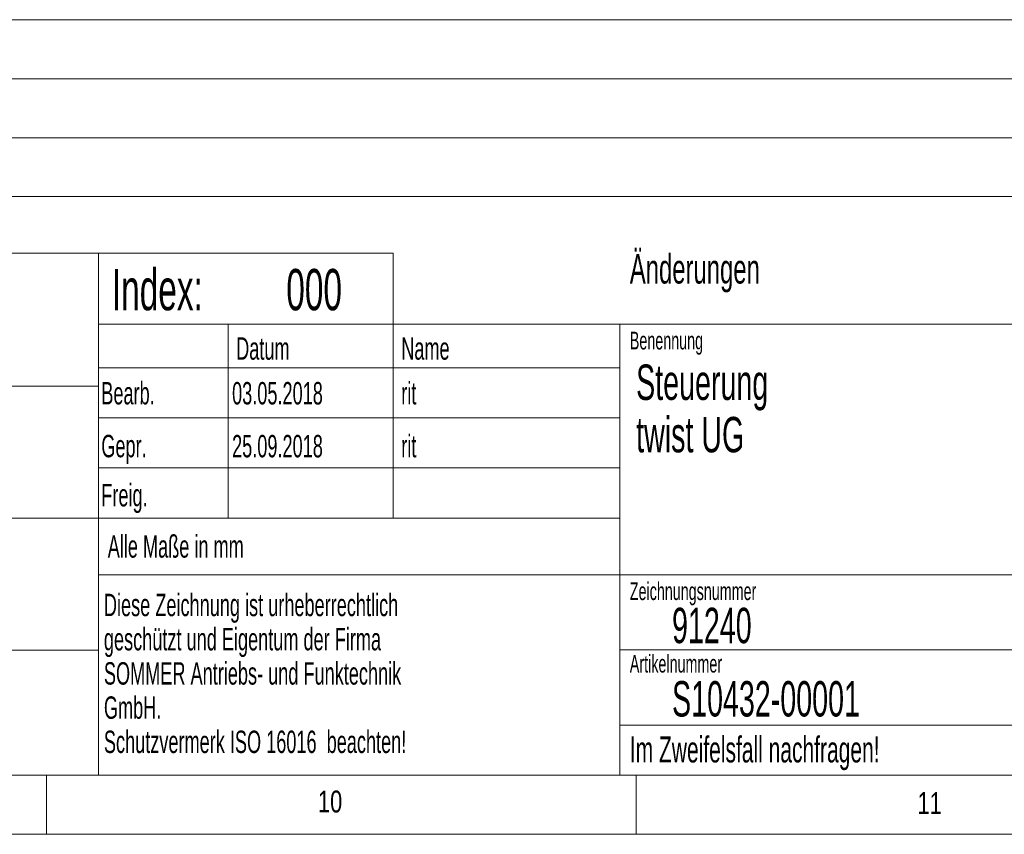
# Model space of a CAD drawing. Header units: millimetres. Extents: x 10 to 1195, y 10 to 830.
# Tile 12 of 21: x 889 to 1056, y 10 to 148. Entities that reach past the tile are written whole.
import ezdxf

# ---------------------------------------------------------------- set-up
doc = ezdxf.new("R2010")
doc.units = ezdxf.units.MM
doc.header["$LTSCALE"] = 2
doc.styles.add('SLDTEXTSTYLE0', font='TXT', dxfattribs={"width": 0.75})
doc.styles.add('SLDTEXTSTYLE1', font='TXT', dxfattribs={"width": 0.605})

# ---------------------------------------------------------------- blocks, each defined once
blk = doc.blocks.new('Block10')
at = {"color": 7, "linetype": 'Continuous', "lineweight": 18}
for p, q in [((820, 148.1), (445.6, 148.1)), ((820, 138.1), (445.6, 138.1)), ((445.6, 128.1), (820, 128.1)), ((820, 118.1), (445.6, 118.1)), ((445.6, 108.5), (604.8, 108.5)), ((554.8, 20), (554.8, 108.5)), ((604.8, 108.5), (604.8, 63.6)), ((820, 96.5), (554.8, 96.5)), ((576.8, 63.6), (576.8, 96.5)), ((643.2, 96.5), (643.2, 20)), ((643.2, 89.1), (554.8, 89.1)), ((554.8, 86), (445.6, 86)), ((643.2, 80.6), (554.8, 80.6)), ((643.2, 72.1), (554.8, 72.1)), ((554.8, 63.6), (445.6, 63.6)), ((643.2, 63.6), (554.8, 63.6)), ((554.8, 54), (820, 54)), ((554.8, 41.2), (445.6, 41.2)), ((772, 41.25), (643.2, 41.25)), ((643.2, 28.5), (820, 28.5)), ((445.6, 20), (820, 20))]:
    blk.add_line(p, q, dxfattribs=at)
blk = doc.blocks.new('SW_NOTE_2')
at = {"color": 0, "linetype": 'Continuous', "lineweight": 0, "char_height": 3.8, "attachment_point": 1, "style": 'SLDTEXTSTYLE1'}
for s, insert in [('Diese Zeichnung ist urheberrechtlich', (0, 4.9)), ('geschützt und Eigentum der Firma', (0, -0.9)), ('SOMMER Antriebs- und Funktechnik', (0, -6.7)), ('GmbH.', (0, -12.5)), ('Schutzvermerk ISO 16016  beachten!', (0, -18.3))]:
    blk.add_mtext(s, dxfattribs=dict(at, insert=insert))

msp = doc.modelspace()

# ---------------------------------------------------------------- linework, layer by layer
at = {"color": 7, "linetype": 'Continuous', "lineweight": 18}
for p, q in [((20, 20), (1168.007, 20)), ((894, 20), (894, 10)), ((994, 20), (994, 10)), ((10, 10), (1178, 10))]:
    msp.add_line(p, q, dxfattribs=at)

# ---------------------------------------------------------------- block references
at = {"color": 7, "linetype": 'Continuous'}
msp.add_blockref('Block10', (348.007, 0), dxfattribs=at)
at = {"color": 7, "linetype": 'Continuous', "lineweight": 0}
msp.add_blockref('SW_NOTE_2', (903.742, 45.881), dxfattribs=at)

# ---------------------------------------------------------------- texts
at = {"color": 7, "linetype": 'Continuous', "lineweight": 0, "attachment_point": 1}
for s, insert, char_height, style in [('Änderungen', (992.899, 108.366), 5, 'SLDTEXTSTYLE1'), ('Index:', (905.09, 105.842), 7, 'SLDTEXTSTYLE1'), ('000', (934.658, 105.842), 7, 'SLDTEXTSTYLE1'), ('Benennung', (992.899, 95.202), 3, 'SLDTEXTSTYLE1'), ('Datum', (926.162, 94.26), 3.8, 'SLDTEXTSTYLE1'), ('Name', (954.151, 94.26), 3.8, 'SLDTEXTSTYLE1'), ('Steuerung', (993.968, 89.638), 6, 'SLDTEXTSTYLE1'), ('Bearb.', (903.302, 86.684), 3.8, 'SLDTEXTSTYLE1'), ('rit', (954.151, 86.673), 3.8, 'SLDTEXTSTYLE1'), ('03.05.2018', (925.472, 86.673), 3.8, 'SLDTEXTSTYLE1'), ('twist UG', (993.968, 80.754), 6, 'SLDTEXTSTYLE1'), ('Gepr.', (903.302, 77.717), 3.8, 'SLDTEXTSTYLE1'), ('25.09.2018', (925.472, 77.707), 3.8, 'SLDTEXTSTYLE1'), ('rit', (954.151, 77.707), 3.8, 'SLDTEXTSTYLE1'), ('Freig.', (903.302, 69.396), 3.8, 'SLDTEXTSTYLE1'), ('Alle Maße in mm', (904.39, 60.703), 3.8, 'SLDTEXTSTYLE1'), ('Zeichnungsnummer', (992.899, 52.714), 3, 'SLDTEXTSTYLE1'), ('91240', (1000.059, 48.402), 6, 'SLDTEXTSTYLE1'), ('Artikelnummer', (992.899, 40.425), 3, 'SLDTEXTSTYLE1'), ('S10432-00001', (1000.059, 35.971), 6, 'SLDTEXTSTYLE1'), ('Im Zweifelsfall nachfragen!', (992.899, 26.583), 4.4, 'SLDTEXTSTYLE1'), ('10', (940.021, 17.41), 3.7042, 'SLDTEXTSTYLE0'), ('11', (1041.66, 17.163), 3.7042, 'SLDTEXTSTYLE0')]:
    msp.add_mtext(s, dxfattribs=dict(at, insert=insert, char_height=char_height, style=style))

doc.saveas('drawing.dxf')
